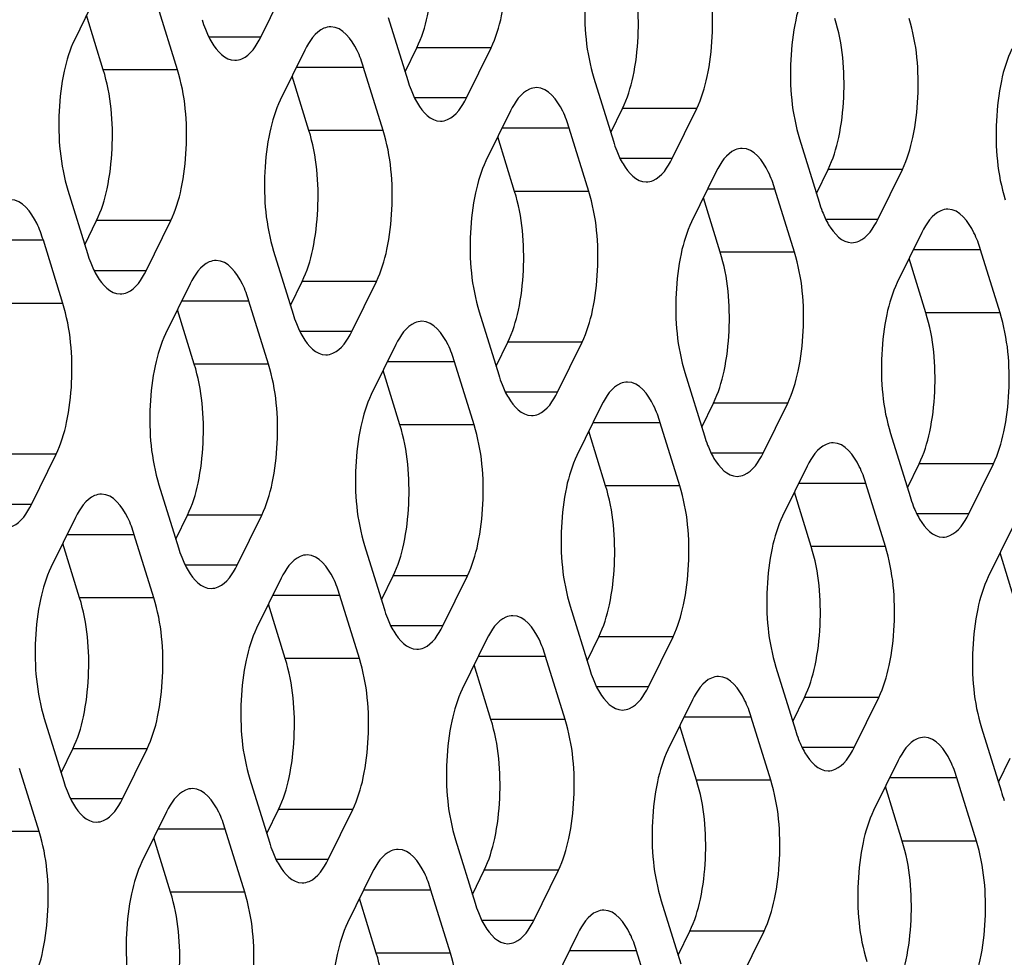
# Model space of a CAD drawing. Header units: millimetres. Extents: x 0 to 420, y 0 to 297.
# Tile 64 of 180: x 211 to 216, y 69 to 74. Entities that reach past the tile are written whole.
import ezdxf

# ---------------------------------------------------------------- set-up
doc = ezdxf.new("R2010")
doc.units = ezdxf.units.MM
doc.header["$LTSCALE"] = 23.1
doc.layers.add('ASSI', color=7, linetype='CONTINUOUS')

msp = doc.modelspace()

# ---------------------------------------------------------------- linework, layer by layer
at = {"layer": 'ASSI', "color": 7, "linetype": 'CONTINUOUS'}
for p, q in [((211.184633, 74.15505), (211.047364, 73.875325)), ((212.087361, 73.888217), (212.22463, 74.167941)), ((211.621828, 73.705522), (211.512898, 74.05802)), ((211.20735, 73.705522), (211.113334, 74.009758)), ((212.799094, 73.998138), (212.908024, 73.645641)), ((212.89311, 73.693903), (212.95908, 73.828336)), ((213.236289, 73.548611), (213.373557, 73.828336)), ((212.33356, 73.815444), (212.196291, 73.53572)), ((212.770755, 73.365917), (212.661825, 73.718414)), ((212.356277, 73.365917), (212.262261, 73.670153)), ((213.948021, 73.658533), (214.056951, 73.306036)), ((213.482487, 73.475839), (213.345218, 73.196114)), ((214.042037, 73.354297), (214.108007, 73.48873)), ((214.385216, 73.209006), (214.522485, 73.48873)), ((213.505205, 73.026311), (213.411189, 73.330547)), ((213.919682, 73.026311), (213.810752, 73.378808)), ((215.096948, 73.318927), (215.205878, 72.96643)), ((214.631415, 73.136233), (214.494146, 72.856508)), ((215.190964, 73.014691), (215.256934, 73.149125)), ((215.534143, 72.8694), (215.671412, 73.149125)), ((211.009579, 73.032363), (211.118509, 72.679866)), ((215.068609, 72.686706), (214.959679, 73.039203)), ((214.654132, 72.686706), (214.560116, 72.990942)), ((211.103595, 72.728127), (211.169565, 72.86256)), ((211.446774, 72.582836), (211.584042, 72.86256)), ((215.780342, 72.796627), (215.643073, 72.516903)), ((210.98124, 72.400141), (210.87231, 72.752639)), ((212.158506, 72.692758), (212.267436, 72.34026)), ((216.217536, 72.3471), (216.108607, 72.699597)), ((215.803059, 72.3471), (215.709043, 72.651336)), ((211.692972, 72.510063), (211.555703, 72.230339)), ((212.252522, 72.388522), (212.318492, 72.522955)), ((212.595701, 72.24323), (212.73297, 72.522955)), ((212.130167, 72.060536), (212.021237, 72.413033)), ((211.71569, 72.060536), (211.621674, 72.364772)), ((213.307433, 72.353152), (213.416363, 72.000655)), ((212.841899, 72.170458), (212.704631, 71.890733)), ((213.401449, 72.048916), (213.467419, 72.183349)), ((213.744628, 71.903625), (213.881897, 72.183349)), ((213.279094, 71.72093), (213.170164, 72.073427)), ((212.864617, 71.72093), (212.770601, 72.025166)), ((214.45636, 72.013546), (214.56529, 71.661049)), ((214.550376, 71.709311), (214.616347, 71.843744)), ((214.893555, 71.564019), (215.030824, 71.843744)), ((213.990827, 71.830852), (213.853558, 71.551128)), ((214.428021, 71.381325), (214.319092, 71.733822)), ((214.013544, 71.381325), (213.919528, 71.685561)), ((215.605288, 71.673941), (215.714217, 71.321444)), ((210.806186, 71.277455), (210.943454, 71.557179)), ((215.139754, 71.491246), (215.002485, 71.211522)), ((215.699304, 71.369705), (215.765274, 71.504138)), ((216.042482, 71.224414), (216.179751, 71.504138)), ((211.517918, 71.387377), (211.626848, 71.034879)), ((215.162471, 71.041719), (215.068455, 71.345955)), ((215.576949, 71.041719), (215.468019, 71.394216)), ((211.052384, 71.204682), (210.915115, 70.924958)), ((211.611934, 71.083141), (211.677904, 71.217574)), ((211.955113, 70.937849), (212.092382, 71.217574)), ((216.288681, 71.151641), (216.151412, 70.871916)), ((211.489579, 70.755155), (211.380649, 71.107652)), ((211.075102, 70.755155), (210.981086, 71.059391)), ((212.666845, 71.047771), (212.775775, 70.695274)), ((216.311398, 70.702114), (216.217382, 71.006349)), ((212.201311, 70.865077), (212.064043, 70.585352)), ((212.760861, 70.743535), (212.826831, 70.877968)), ((213.10404, 70.598244), (213.241309, 70.877968)), ((212.638506, 70.415549), (212.529576, 70.768047)), ((212.224029, 70.415549), (212.130013, 70.719785)), ((213.815772, 70.708165), (213.924702, 70.355668)), ((213.350239, 70.525471), (213.21297, 70.245747)), ((213.909788, 70.40393), (213.975759, 70.538363)), ((214.252967, 70.258638), (214.390236, 70.538363)), ((213.787433, 70.075944), (213.678504, 70.428441)), ((213.372956, 70.075944), (213.27894, 70.38018)), ((214.9647, 70.36856), (215.073629, 70.016063)), ((215.058716, 70.064324), (215.124686, 70.198757)), ((215.401894, 69.919033), (215.539163, 70.198757)), ((214.499166, 70.185866), (214.361897, 69.906141)), ((210.87733, 70.081996), (210.98626, 69.729499)), ((214.936361, 69.736338), (214.827431, 70.088835)), ((214.521883, 69.736338), (214.427867, 70.040574)), ((216.113627, 70.028954), (216.222557, 69.676457)), ((210.971346, 69.77776), (211.037316, 69.912193)), ((211.314525, 69.632468), (211.451794, 69.912193)), ((215.648093, 69.84626), (215.510824, 69.566535)), ((216.207643, 69.724718), (216.273613, 69.859151)), ((210.848991, 69.449774), (210.740061, 69.802271)), ((212.026257, 69.74239), (212.135187, 69.389893)), ((215.67081, 69.396733), (215.576794, 69.700969)), ((216.085288, 69.396733), (215.976358, 69.74923)), ((211.560724, 69.559696), (211.423455, 69.279971)), ((212.120273, 69.438154), (212.186243, 69.572587)), ((212.463452, 69.292863), (212.600721, 69.572587)), ((211.997918, 69.110168), (211.888988, 69.462666)), ((211.583441, 69.110168), (211.489425, 69.414404)), ((213.175185, 69.402784), (213.284114, 69.050287)), ((212.709651, 69.22009), (212.572382, 68.940366)), ((213.2692, 69.098549), (213.335171, 69.232982)), ((213.612379, 68.953257), (213.749648, 69.232982)), ((213.146846, 68.770563), (213.037916, 69.12306)), ((212.732368, 68.770563), (212.638352, 69.074799)), ((214.324112, 69.063179), (214.433042, 68.710682)), ((213.858578, 68.880485), (213.721309, 68.60076)), ((214.418128, 68.758943), (214.484098, 68.893376)), ((214.761306, 68.613652), (214.898575, 68.893376)), ((214.295773, 68.430957), (214.186843, 68.783454))]:
    msp.add_line(p, q, dxfattribs=at)
at = {"layer": 'ASSI', "color": 9, "linetype": 'CONTINUOUS'}
for p, q in [((212.087361, 73.888217), (211.797224, 73.888217)), ((213.373557, 73.828336), (212.95908, 73.828336)), ((212.661825, 73.718414), (212.285945, 73.718414)), ((211.621828, 73.705522), (211.20735, 73.705522)), ((213.236289, 73.548611), (212.946151, 73.548611)), ((214.522485, 73.48873), (214.108007, 73.48873)), ((212.770755, 73.365917), (212.356277, 73.365917)), ((213.810752, 73.378808), (213.434872, 73.378808)), ((214.385216, 73.209006), (214.095078, 73.209006)), ((215.671412, 73.149125), (215.256934, 73.149125)), ((213.919682, 73.026311), (213.505205, 73.026311)), ((214.959679, 73.039203), (214.583799, 73.039203)), ((211.584042, 72.86256), (211.169565, 72.86256)), ((215.534143, 72.8694), (215.244005, 72.8694)), ((210.87231, 72.752639), (210.49643, 72.752639)), ((215.068609, 72.686706), (214.654132, 72.686706)), ((216.108607, 72.699597), (215.732726, 72.699597)), ((211.446774, 72.582836), (211.156636, 72.582836)), ((212.73297, 72.522955), (212.318492, 72.522955)), ((210.98124, 72.400141), (210.566762, 72.400141)), ((212.021237, 72.413033), (211.645357, 72.413033)), ((216.217536, 72.3471), (215.803059, 72.3471)), ((212.595701, 72.24323), (212.305563, 72.24323)), ((213.881897, 72.183349), (213.467419, 72.183349)), ((212.130167, 72.060536), (211.71569, 72.060536)), ((213.170164, 72.073427), (212.794284, 72.073427)), ((213.744628, 71.903625), (213.45449, 71.903625)), ((215.030824, 71.843744), (214.616347, 71.843744)), ((214.319092, 71.733822), (213.943211, 71.733822)), ((213.279094, 71.72093), (212.864617, 71.72093)), ((210.943454, 71.557179), (210.528977, 71.557179)), ((214.893555, 71.564019), (214.603417, 71.564019)), ((216.179751, 71.504138), (215.765274, 71.504138)), ((214.428021, 71.381325), (214.013544, 71.381325)), ((215.468019, 71.394216), (215.092138, 71.394216)), ((210.806186, 71.277455), (210.516048, 71.277455)), ((212.092382, 71.217574), (211.677904, 71.217574)), ((216.042482, 71.224414), (215.752345, 71.224414)), ((211.380649, 71.107652), (211.004769, 71.107652)), ((215.576949, 71.041719), (215.162471, 71.041719)), ((211.955113, 70.937849), (211.664975, 70.937849)), ((213.241309, 70.877968), (212.826831, 70.877968)), ((211.489579, 70.755155), (211.075102, 70.755155)), ((212.529576, 70.768047), (212.153696, 70.768047)), ((213.10404, 70.598244), (212.813902, 70.598244)), ((214.390236, 70.538363), (213.975759, 70.538363)), ((212.638506, 70.415549), (212.224029, 70.415549)), ((213.678504, 70.428441), (213.302623, 70.428441)), ((214.252967, 70.258638), (213.962829, 70.258638)), ((215.539163, 70.198757), (215.124686, 70.198757)), ((214.827431, 70.088835), (214.45155, 70.088835)), ((213.787433, 70.075944), (213.372956, 70.075944)), ((215.401894, 69.919033), (215.111757, 69.919033)), ((211.451794, 69.912193), (211.037316, 69.912193)), ((214.936361, 69.736338), (214.521883, 69.736338)), ((215.976358, 69.74923), (215.600478, 69.74923)), ((211.314525, 69.632468), (211.024387, 69.632468)), ((212.600721, 69.572587), (212.186243, 69.572587)), ((210.848991, 69.449774), (210.434514, 69.449774)), ((211.888988, 69.462666), (211.513108, 69.462666)), ((216.085288, 69.396733), (215.67081, 69.396733)), ((212.463452, 69.292863), (212.173314, 69.292863)), ((213.749648, 69.232982), (213.335171, 69.232982)), ((211.997918, 69.110168), (211.583441, 69.110168)), ((213.037916, 69.12306), (212.662035, 69.12306)), ((213.612379, 68.953257), (213.322242, 68.953257)), ((214.898575, 68.893376), (214.484098, 68.893376)), ((213.146846, 68.770563), (212.732368, 68.770563)), ((214.186843, 68.783454), (213.810962, 68.783454))]:
    msp.add_line(p, q, dxfattribs=at)
at = {"layer": 'ASSI', "color": 7, "linetype": 'CONTINUOUS'}
for centre in [(212.478343, 74.206451), (213.62727, 73.866845), (214.776197, 73.52724), (215.925125, 73.187634), (211.837755, 72.90107), (212.986682, 72.561464), (214.135609, 72.221859), (215.284537, 71.882253), (216.433464, 71.542648), (212.346094, 71.256083), (213.495021, 70.916478), (214.643949, 70.576872), (215.792876, 70.237267), (211.705506, 69.950702), (216.941803, 69.897661), (212.854434, 69.611097), (214.003361, 69.271491)]:
    msp.add_arc(centre, 0.752494, 197.095253, 201.364216, dxfattribs=at)
for points, knots in [([(212.95908, 73.828336), (212.98669, 73.884599), (213.026644, 74.018038), (213.059307, 74.301693), (213.040591, 74.529802), (212.996865, 74.671298)], [0, 0, 0, 0, 0.21941541, 0.48151876, 1, 1, 1, 1]), ([(213.373557, 73.828336), (213.401168, 73.884599), (213.441121, 74.018038), (213.473784, 74.301693), (213.455068, 74.529802), (213.411343, 74.671298)], [0, 0, 0, 0, 0.21941541, 0.48151876, 1, 1, 1, 1]), ([(213.985806, 74.501495), (213.958196, 74.445231), (213.918243, 74.311793), (213.88558, 74.028138), (213.904296, 73.800028), (213.948021, 73.658533)], [0, 0, 0, 0, 0.21941541, 0.48151876, 1, 1, 1, 1]), ([(214.108007, 73.48873), (214.135617, 73.544994), (214.175571, 73.678432), (214.208234, 73.962087), (214.189518, 74.190197), (214.145793, 74.331692)], [0, 0, 0, 0, 0.21941541, 0.48151876, 1, 1, 1, 1]), ([(214.522485, 73.48873), (214.550095, 73.544994), (214.590048, 73.678432), (214.622711, 73.962087), (214.603995, 74.190197), (214.56027, 74.331692)], [0, 0, 0, 0, 0.21941541, 0.48151876, 1, 1, 1, 1]), ([(215.134734, 74.161889), (215.107123, 74.105626), (215.06717, 73.972188), (215.034507, 73.688533), (215.053223, 73.460423), (215.096948, 73.318927)], [0, 0, 0, 0, 0.21941541, 0.48151876, 1, 1, 1, 1]), ([(215.256934, 73.149125), (215.284545, 73.205388), (215.324498, 73.338826), (215.357161, 73.622481), (215.338445, 73.850591), (215.29472, 73.992087)], [0, 0, 0, 0, 0.21941541, 0.48151876, 1, 1, 1, 1]), ([(215.671412, 73.149125), (215.699022, 73.205388), (215.738976, 73.338826), (215.771638, 73.622481), (215.752923, 73.850591), (215.709197, 73.992087)], [0, 0, 0, 0, 0.21941541, 0.48151876, 1, 1, 1, 1]), ([(211.777558, 73.932321), (211.787559, 73.906859), (211.819432, 73.834987), (211.887731, 73.758218), (211.942225, 73.758222)], [0, 0, 0, 0, 0.33421878, 1, 1, 1, 1]), ([(212.478697, 73.945439), (212.465408, 73.945438), (212.397948, 73.928976), (212.357261, 73.863742), (212.33356, 73.815444)], [0, 0, 0, 0, 0.19807466, 1, 1, 1, 1]), ([(212.661825, 73.718414), (212.651751, 73.751014), (212.61989, 73.839943), (212.54424, 73.945444), (212.478697, 73.945439)], [0, 0, 0, 0, 0.34235998, 1, 1, 1, 1]), ([(211.942225, 73.758222), (211.955513, 73.758223), (212.022974, 73.774685), (212.06366, 73.839919), (212.087361, 73.888217)], [0, 0, 0, 0, 0.19807466, 1, 1, 1, 1]), ([(211.047364, 73.875325), (211.019754, 73.819061), (210.9798, 73.685623), (210.947138, 73.401968), (210.965853, 73.173859), (211.009579, 73.032363)], [0, 0, 0, 0, 0.21941541, 0.48151876, 1, 1, 1, 1]), ([(216.283661, 73.822284), (216.256051, 73.76602), (216.216097, 73.632582), (216.183434, 73.348927), (216.20215, 73.120817), (216.245875, 72.979322)], [0, 0, 0, 0, 0.21941541, 0.48151876, 1, 1, 1, 1]), ([(211.169565, 72.86256), (211.197175, 72.918824), (211.237129, 73.052262), (211.269791, 73.335917), (211.251076, 73.564027), (211.20735, 73.705522)], [0, 0, 0, 0, 0.21941541, 0.48151876, 1, 1, 1, 1]), ([(211.584042, 72.86256), (211.611653, 72.918824), (211.651606, 73.052262), (211.684269, 73.335917), (211.665553, 73.564027), (211.621828, 73.705522)], [0, 0, 0, 0, 0.21941541, 0.48151876, 1, 1, 1, 1]), ([(213.627624, 73.605834), (213.614335, 73.605833), (213.546875, 73.58937), (213.506188, 73.524136), (213.482487, 73.475839)], [0, 0, 0, 0, 0.19807466, 1, 1, 1, 1]), ([(213.810752, 73.378808), (213.800678, 73.411408), (213.768818, 73.500337), (213.693167, 73.605838), (213.627624, 73.605834)], [0, 0, 0, 0, 0.34235998, 1, 1, 1, 1]), ([(212.926485, 73.592715), (212.936486, 73.567253), (212.968359, 73.495381), (213.036658, 73.418612), (213.091152, 73.418616)], [0, 0, 0, 0, 0.33421878, 1, 1, 1, 1]), ([(213.091152, 73.418616), (213.10444, 73.418617), (213.171901, 73.435079), (213.212588, 73.500314), (213.236289, 73.548611)], [0, 0, 0, 0, 0.19807466, 1, 1, 1, 1]), ([(212.196291, 73.53572), (212.168681, 73.479456), (212.128728, 73.346018), (212.096065, 73.062363), (212.114781, 72.834253), (212.158506, 72.692758)], [0, 0, 0, 0, 0.21941541, 0.48151876, 1, 1, 1, 1]), ([(212.318492, 72.522955), (212.346102, 72.579218), (212.386056, 72.712657), (212.418719, 72.996312), (212.400003, 73.224421), (212.356277, 73.365917)], [0, 0, 0, 0, 0.21941541, 0.48151876, 1, 1, 1, 1]), ([(212.73297, 72.522955), (212.76058, 72.579218), (212.800533, 72.712657), (212.833196, 72.996312), (212.81448, 73.224421), (212.770755, 73.365917)], [0, 0, 0, 0, 0.21941541, 0.48151876, 1, 1, 1, 1]), ([(214.075412, 73.25311), (214.085413, 73.227648), (214.117286, 73.155776), (214.185586, 73.079007), (214.240079, 73.079011)], [0, 0, 0, 0, 0.33421878, 1, 1, 1, 1]), ([(214.776551, 73.266228), (214.763263, 73.266227), (214.695802, 73.249765), (214.655116, 73.184531), (214.631415, 73.136233)], [0, 0, 0, 0, 0.19807466, 1, 1, 1, 1]), ([(214.959679, 73.039203), (214.949605, 73.071803), (214.917745, 73.160731), (214.842094, 73.266233), (214.776551, 73.266228)], [0, 0, 0, 0, 0.34235998, 1, 1, 1, 1]), ([(213.345218, 73.196114), (213.317608, 73.13985), (213.277655, 73.006412), (213.244992, 72.722757), (213.263708, 72.494648), (213.307433, 72.353152)], [0, 0, 0, 0, 0.21941541, 0.48151876, 1, 1, 1, 1]), ([(214.240079, 73.079011), (214.253368, 73.079011), (214.320828, 73.095474), (214.361515, 73.160708), (214.385216, 73.209006)], [0, 0, 0, 0, 0.19807466, 1, 1, 1, 1]), ([(213.467419, 72.183349), (213.49503, 72.239613), (213.534983, 72.373051), (213.567646, 72.656706), (213.54893, 72.884816), (213.505205, 73.026311)], [0, 0, 0, 0, 0.21941541, 0.48151876, 1, 1, 1, 1]), ([(213.881897, 72.183349), (213.909507, 72.239613), (213.94946, 72.373051), (213.982123, 72.656706), (213.963408, 72.884816), (213.919682, 73.026311)], [0, 0, 0, 0, 0.21941541, 0.48151876, 1, 1, 1, 1]), ([(210.87231, 72.752639), (210.862236, 72.785239), (210.830375, 72.874167), (210.754725, 72.979669), (210.689182, 72.979664)], [0, 0, 0, 0, 0.34235998, 1, 1, 1, 1]), ([(215.22434, 72.913504), (215.23434, 72.888042), (215.266214, 72.81617), (215.334513, 72.739401), (215.389006, 72.739405)], [0, 0, 0, 0, 0.33421878, 1, 1, 1, 1]), ([(215.925478, 72.926622), (215.91219, 72.926622), (215.844729, 72.910159), (215.804043, 72.844925), (215.780342, 72.796627)], [0, 0, 0, 0, 0.19807466, 1, 1, 1, 1]), ([(216.108607, 72.699597), (216.098532, 72.732197), (216.066672, 72.821126), (215.991022, 72.926627), (215.925478, 72.926622)], [0, 0, 0, 0, 0.34235998, 1, 1, 1, 1]), ([(214.494146, 72.856508), (214.466535, 72.800245), (214.426582, 72.666807), (214.393919, 72.383152), (214.412635, 72.155042), (214.45636, 72.013546)], [0, 0, 0, 0, 0.21941541, 0.48151876, 1, 1, 1, 1]), ([(215.389006, 72.739405), (215.402295, 72.739406), (215.469756, 72.755868), (215.510442, 72.821102), (215.534143, 72.8694)], [0, 0, 0, 0, 0.19807466, 1, 1, 1, 1]), ([(214.616347, 71.843744), (214.643957, 71.900007), (214.68391, 72.033445), (214.716573, 72.3171), (214.697857, 72.54521), (214.654132, 72.686706)], [0, 0, 0, 0, 0.21941541, 0.48151876, 1, 1, 1, 1]), ([(215.030824, 71.843744), (215.058434, 71.900007), (215.098388, 72.033445), (215.131051, 72.3171), (215.112335, 72.54521), (215.068609, 72.686706)], [0, 0, 0, 0, 0.21941541, 0.48151876, 1, 1, 1, 1]), ([(211.13697, 72.62694), (211.146971, 72.601478), (211.178844, 72.529606), (211.247143, 72.452837), (211.301637, 72.452841)], [0, 0, 0, 0, 0.33421878, 1, 1, 1, 1]), ([(211.838109, 72.640058), (211.82482, 72.640057), (211.75736, 72.623595), (211.716673, 72.558361), (211.692972, 72.510063)], [0, 0, 0, 0, 0.19807466, 1, 1, 1, 1]), ([(212.021237, 72.413033), (212.011163, 72.445633), (211.979302, 72.534562), (211.903652, 72.640063), (211.838109, 72.640058)], [0, 0, 0, 0, 0.34235998, 1, 1, 1, 1]), ([(211.301637, 72.452841), (211.314925, 72.452842), (211.382386, 72.469304), (211.423073, 72.534538), (211.446774, 72.582836)], [0, 0, 0, 0, 0.19807466, 1, 1, 1, 1]), ([(215.643073, 72.516903), (215.615463, 72.460639), (215.575509, 72.327201), (215.542846, 72.043546), (215.561562, 71.815436), (215.605288, 71.673941)], [0, 0, 0, 0, 0.21941541, 0.48151876, 1, 1, 1, 1]), ([(210.943454, 71.557179), (210.971065, 71.613443), (211.011018, 71.746881), (211.043681, 72.030536), (211.024965, 72.258646), (210.98124, 72.400141)], [0, 0, 0, 0, 0.21941541, 0.48151876, 1, 1, 1, 1]), ([(215.765274, 71.504138), (215.792884, 71.560402), (215.832837, 71.69384), (215.8655, 71.977495), (215.846784, 72.205605), (215.803059, 72.3471)], [0, 0, 0, 0, 0.21941541, 0.48151876, 1, 1, 1, 1]), ([(216.179751, 71.504138), (216.207361, 71.560402), (216.247315, 71.69384), (216.279978, 71.977495), (216.261262, 72.205605), (216.217536, 72.3471)], [0, 0, 0, 0, 0.21941541, 0.48151876, 1, 1, 1, 1]), ([(212.285897, 72.287334), (212.295898, 72.261872), (212.327771, 72.19), (212.39607, 72.113231), (212.450564, 72.113235)], [0, 0, 0, 0, 0.33421878, 1, 1, 1, 1]), ([(212.987036, 72.300453), (212.973748, 72.300452), (212.906287, 72.283989), (212.8656, 72.218755), (212.841899, 72.170458)], [0, 0, 0, 0, 0.19807466, 1, 1, 1, 1]), ([(213.170164, 72.073427), (213.16009, 72.106027), (213.12823, 72.194956), (213.052579, 72.300457), (212.987036, 72.300453)], [0, 0, 0, 0, 0.34235998, 1, 1, 1, 1]), ([(211.555703, 72.230339), (211.528093, 72.174075), (211.48814, 72.040637), (211.455477, 71.756982), (211.474193, 71.528872), (211.517918, 71.387377)], [0, 0, 0, 0, 0.21941541, 0.48151876, 1, 1, 1, 1]), ([(212.450564, 72.113235), (212.463853, 72.113236), (212.531313, 72.129699), (212.572, 72.194933), (212.595701, 72.24323)], [0, 0, 0, 0, 0.19807466, 1, 1, 1, 1]), ([(211.677904, 71.217574), (211.705514, 71.273838), (211.745468, 71.407276), (211.778131, 71.690931), (211.759415, 71.91904), (211.71569, 72.060536)], [0, 0, 0, 0, 0.21941541, 0.48151876, 1, 1, 1, 1]), ([(212.092382, 71.217574), (212.119992, 71.273838), (212.159945, 71.407276), (212.192608, 71.690931), (212.173892, 71.91904), (212.130167, 72.060536)], [0, 0, 0, 0, 0.21941541, 0.48151876, 1, 1, 1, 1]), ([(214.135963, 71.960847), (214.122675, 71.960846), (214.055214, 71.944384), (214.014528, 71.87915), (213.990827, 71.830852)], [0, 0, 0, 0, 0.19807466, 1, 1, 1, 1]), ([(214.319092, 71.733822), (214.309017, 71.766422), (214.277157, 71.855351), (214.201506, 71.960852), (214.135963, 71.960847)], [0, 0, 0, 0, 0.34235998, 1, 1, 1, 1]), ([(213.434825, 71.947729), (213.444825, 71.922267), (213.476698, 71.850395), (213.544998, 71.773626), (213.599491, 71.77363)], [0, 0, 0, 0, 0.33421878, 1, 1, 1, 1]), ([(213.599491, 71.77363), (213.61278, 71.773631), (213.68024, 71.790093), (213.720927, 71.855327), (213.744628, 71.903625)], [0, 0, 0, 0, 0.19807466, 1, 1, 1, 1]), ([(212.704631, 71.890733), (212.67702, 71.834469), (212.637067, 71.701031), (212.604404, 71.417376), (212.62312, 71.189267), (212.666845, 71.047771)], [0, 0, 0, 0, 0.21941541, 0.48151876, 1, 1, 1, 1]), ([(212.826831, 70.877968), (212.854442, 70.934232), (212.894395, 71.06767), (212.927058, 71.351325), (212.908342, 71.579435), (212.864617, 71.72093)], [0, 0, 0, 0, 0.21941541, 0.48151876, 1, 1, 1, 1]), ([(213.241309, 70.877968), (213.268919, 70.934232), (213.308873, 71.06767), (213.341535, 71.351325), (213.32282, 71.579435), (213.279094, 71.72093)], [0, 0, 0, 0, 0.21941541, 0.48151876, 1, 1, 1, 1]), ([(215.28489, 71.621242), (215.271602, 71.621241), (215.204141, 71.604778), (215.163455, 71.539544), (215.139754, 71.491246)], [0, 0, 0, 0, 0.19807466, 1, 1, 1, 1]), ([(215.468019, 71.394216), (215.457945, 71.426816), (215.426084, 71.515745), (215.350434, 71.621246), (215.28489, 71.621242)], [0, 0, 0, 0, 0.34235998, 1, 1, 1, 1]), ([(214.583752, 71.608123), (214.593752, 71.582661), (214.625626, 71.510789), (214.693925, 71.43402), (214.748419, 71.434024)], [0, 0, 0, 0, 0.33421878, 1, 1, 1, 1]), ([(213.853558, 71.551128), (213.825948, 71.494864), (213.785994, 71.361426), (213.753331, 71.077771), (213.772047, 70.849661), (213.815772, 70.708165)], [0, 0, 0, 0, 0.21941541, 0.48151876, 1, 1, 1, 1]), ([(214.748419, 71.434024), (214.761707, 71.434025), (214.829168, 71.450487), (214.869854, 71.515722), (214.893555, 71.564019)], [0, 0, 0, 0, 0.19807466, 1, 1, 1, 1]), ([(213.975759, 70.538363), (214.003369, 70.594626), (214.043322, 70.728065), (214.075985, 71.01172), (214.057269, 71.239829), (214.013544, 71.381325)], [0, 0, 0, 0, 0.21941541, 0.48151876, 1, 1, 1, 1]), ([(214.390236, 70.538363), (214.417846, 70.594626), (214.4578, 70.728065), (214.490463, 71.01172), (214.471747, 71.239829), (214.428021, 71.381325)], [0, 0, 0, 0, 0.21941541, 0.48151876, 1, 1, 1, 1]), ([(211.197521, 71.334677), (211.184232, 71.334676), (211.116772, 71.318214), (211.076085, 71.25298), (211.052384, 71.204682)], [0, 0, 0, 0, 0.19807466, 1, 1, 1, 1]), ([(211.380649, 71.107652), (211.370575, 71.140252), (211.338715, 71.229181), (211.263064, 71.334682), (211.197521, 71.334677)], [0, 0, 0, 0, 0.34235998, 1, 1, 1, 1]), ([(210.661049, 71.14746), (210.674337, 71.147461), (210.741798, 71.163923), (210.782485, 71.229157), (210.806186, 71.277455)], [0, 0, 0, 0, 0.19807466, 1, 1, 1, 1]), ([(215.732679, 71.268518), (215.742679, 71.243056), (215.774553, 71.171183), (215.842852, 71.094415), (215.897346, 71.094418)], [0, 0, 0, 0, 0.33421878, 1, 1, 1, 1]), ([(215.002485, 71.211522), (214.974875, 71.155258), (214.934921, 71.02182), (214.902258, 70.738165), (214.920974, 70.510055), (214.9647, 70.36856)], [0, 0, 0, 0, 0.21941541, 0.48151876, 1, 1, 1, 1]), ([(215.897346, 71.094418), (215.910634, 71.094419), (215.978095, 71.110882), (216.018781, 71.176116), (216.042482, 71.224414)], [0, 0, 0, 0, 0.19807466, 1, 1, 1, 1]), ([(215.124686, 70.198757), (215.152296, 70.255021), (215.192249, 70.388459), (215.224912, 70.672114), (215.206197, 70.900224), (215.162471, 71.041719)], [0, 0, 0, 0, 0.21941541, 0.48151876, 1, 1, 1, 1]), ([(215.539163, 70.198757), (215.566773, 70.255021), (215.606727, 70.388459), (215.63939, 70.672114), (215.620674, 70.900224), (215.576949, 71.041719)], [0, 0, 0, 0, 0.21941541, 0.48151876, 1, 1, 1, 1]), ([(211.645309, 70.981954), (211.65531, 70.956491), (211.687183, 70.884619), (211.755483, 70.80785), (211.809976, 70.807854)], [0, 0, 0, 0, 0.33421878, 1, 1, 1, 1]), ([(212.346448, 70.995072), (212.33316, 70.995071), (212.265699, 70.978608), (212.225012, 70.913374), (212.201311, 70.865077)], [0, 0, 0, 0, 0.19807466, 1, 1, 1, 1]), ([(212.529576, 70.768047), (212.519502, 70.800647), (212.487642, 70.889575), (212.411991, 70.995076), (212.346448, 70.995072)], [0, 0, 0, 0, 0.34235998, 1, 1, 1, 1]), ([(210.915115, 70.924958), (210.887505, 70.868694), (210.847552, 70.735256), (210.814889, 70.451601), (210.833605, 70.223491), (210.87733, 70.081996)], [0, 0, 0, 0, 0.21941541, 0.48151876, 1, 1, 1, 1]), ([(211.809976, 70.807854), (211.823265, 70.807855), (211.890725, 70.824318), (211.931412, 70.889552), (211.955113, 70.937849)], [0, 0, 0, 0, 0.19807466, 1, 1, 1, 1]), ([(216.151412, 70.871916), (216.123802, 70.815653), (216.083848, 70.682214), (216.051186, 70.398559), (216.069901, 70.17045), (216.113627, 70.028954)], [0, 0, 0, 0, 0.21941541, 0.48151876, 1, 1, 1, 1]), ([(211.037316, 69.912193), (211.064927, 69.968457), (211.10488, 70.101895), (211.137543, 70.38555), (211.118827, 70.613659), (211.075102, 70.755155)], [0, 0, 0, 0, 0.21941541, 0.48151876, 1, 1, 1, 1]), ([(211.451794, 69.912193), (211.479404, 69.968457), (211.519357, 70.101895), (211.55202, 70.38555), (211.533304, 70.613659), (211.489579, 70.755155)], [0, 0, 0, 0, 0.21941541, 0.48151876, 1, 1, 1, 1]), ([(212.794237, 70.642348), (212.804237, 70.616886), (212.836111, 70.545014), (212.90441, 70.468245), (212.958903, 70.468249)], [0, 0, 0, 0, 0.33421878, 1, 1, 1, 1]), ([(213.495375, 70.655466), (213.482087, 70.655465), (213.414626, 70.639003), (213.37394, 70.573769), (213.350239, 70.525471)], [0, 0, 0, 0, 0.19807466, 1, 1, 1, 1]), ([(213.678504, 70.428441), (213.668429, 70.461041), (213.636569, 70.54997), (213.560919, 70.655471), (213.495375, 70.655466)], [0, 0, 0, 0, 0.34235998, 1, 1, 1, 1]), ([(212.064043, 70.585352), (212.036432, 70.529088), (211.996479, 70.39565), (211.963816, 70.111995), (211.982532, 69.883886), (212.026257, 69.74239)], [0, 0, 0, 0, 0.21941541, 0.48151876, 1, 1, 1, 1]), ([(212.958903, 70.468249), (212.972192, 70.46825), (213.039653, 70.484712), (213.080339, 70.549946), (213.10404, 70.598244)], [0, 0, 0, 0, 0.19807466, 1, 1, 1, 1]), ([(212.186243, 69.572587), (212.213854, 69.628851), (212.253807, 69.762289), (212.28647, 70.045944), (212.267754, 70.274054), (212.224029, 70.415549)], [0, 0, 0, 0, 0.21941541, 0.48151876, 1, 1, 1, 1]), ([(212.600721, 69.572587), (212.628331, 69.628851), (212.668285, 69.762289), (212.700947, 70.045944), (212.682232, 70.274054), (212.638506, 70.415549)], [0, 0, 0, 0, 0.21941541, 0.48151876, 1, 1, 1, 1]), ([(213.943164, 70.302742), (213.953164, 70.27728), (213.985038, 70.205408), (214.053337, 70.128639), (214.107831, 70.128643)], [0, 0, 0, 0, 0.33421878, 1, 1, 1, 1]), ([(214.644302, 70.315861), (214.631014, 70.31586), (214.563553, 70.299397), (214.522867, 70.234163), (214.499166, 70.185866)], [0, 0, 0, 0, 0.19807466, 1, 1, 1, 1]), ([(214.827431, 70.088835), (214.817357, 70.121435), (214.785496, 70.210364), (214.709846, 70.315865), (214.644302, 70.315861)], [0, 0, 0, 0, 0.34235998, 1, 1, 1, 1]), ([(213.21297, 70.245747), (213.18536, 70.189483), (213.145406, 70.056045), (213.112743, 69.77239), (213.131459, 69.54428), (213.175185, 69.402784)], [0, 0, 0, 0, 0.21941541, 0.48151876, 1, 1, 1, 1]), ([(214.107831, 70.128643), (214.121119, 70.128644), (214.18858, 70.145106), (214.229266, 70.210341), (214.252967, 70.258638)], [0, 0, 0, 0, 0.19807466, 1, 1, 1, 1]), ([(213.335171, 69.232982), (213.362781, 69.289245), (213.402734, 69.422684), (213.435397, 69.706339), (213.416681, 69.934448), (213.372956, 70.075944)], [0, 0, 0, 0, 0.21941541, 0.48151876, 1, 1, 1, 1]), ([(213.749648, 69.232982), (213.777258, 69.289245), (213.817212, 69.422684), (213.849875, 69.706339), (213.831159, 69.934448), (213.787433, 70.075944)], [0, 0, 0, 0, 0.21941541, 0.48151876, 1, 1, 1, 1]), ([(215.79323, 69.976255), (215.779941, 69.976254), (215.712481, 69.959792), (215.671794, 69.894558), (215.648093, 69.84626)], [0, 0, 0, 0, 0.19807466, 1, 1, 1, 1]), ([(215.976358, 69.74923), (215.966284, 69.78183), (215.934423, 69.870758), (215.858773, 69.97626), (215.79323, 69.976255)], [0, 0, 0, 0, 0.34235998, 1, 1, 1, 1]), ([(215.092091, 69.963137), (215.102091, 69.937675), (215.133965, 69.865803), (215.202264, 69.789034), (215.256758, 69.789037)], [0, 0, 0, 0, 0.33421878, 1, 1, 1, 1]), ([(215.256758, 69.789037), (215.270046, 69.789038), (215.337507, 69.805501), (215.378193, 69.870735), (215.401894, 69.919033)], [0, 0, 0, 0, 0.19807466, 1, 1, 1, 1]), ([(214.361897, 69.906141), (214.334287, 69.849877), (214.294333, 69.716439), (214.26167, 69.432784), (214.280386, 69.204675), (214.324112, 69.063179)], [0, 0, 0, 0, 0.21941541, 0.48151876, 1, 1, 1, 1]), ([(214.484098, 68.893376), (214.511708, 68.94964), (214.551662, 69.083078), (214.584324, 69.366733), (214.565609, 69.594843), (214.521883, 69.736338)], [0, 0, 0, 0, 0.21941541, 0.48151876, 1, 1, 1, 1]), ([(214.898575, 68.893376), (214.926186, 68.94964), (214.966139, 69.083078), (214.998802, 69.366733), (214.980086, 69.594843), (214.936361, 69.736338)], [0, 0, 0, 0, 0.21941541, 0.48151876, 1, 1, 1, 1]), ([(211.004722, 69.676573), (211.014722, 69.651111), (211.046595, 69.579238), (211.114895, 69.502469), (211.169388, 69.502473)], [0, 0, 0, 0, 0.33421878, 1, 1, 1, 1]), ([(211.70586, 69.689691), (211.692572, 69.68969), (211.625111, 69.673227), (211.584425, 69.607993), (211.560724, 69.559696)], [0, 0, 0, 0, 0.19807466, 1, 1, 1, 1]), ([(211.888988, 69.462666), (211.878914, 69.495266), (211.847054, 69.584194), (211.771403, 69.689696), (211.70586, 69.689691)], [0, 0, 0, 0, 0.34235998, 1, 1, 1, 1]), ([(211.169388, 69.502473), (211.182677, 69.502474), (211.250137, 69.518937), (211.290824, 69.584171), (211.314525, 69.632468)], [0, 0, 0, 0, 0.19807466, 1, 1, 1, 1]), ([(215.510824, 69.566535), (215.483214, 69.510272), (215.443261, 69.376834), (215.410598, 69.093179), (215.429313, 68.865069), (215.473039, 68.723573)], [0, 0, 0, 0, 0.21941541, 0.48151876, 1, 1, 1, 1]), ([(210.811206, 68.606812), (210.838816, 68.663076), (210.87877, 68.796514), (210.911432, 69.080169), (210.892717, 69.308278), (210.848991, 69.449774)], [0, 0, 0, 0, 0.21941541, 0.48151876, 1, 1, 1, 1]), ([(215.633025, 68.553771), (215.660635, 68.610034), (215.700589, 68.743472), (215.733252, 69.027127), (215.714536, 69.255237), (215.67081, 69.396733)], [0, 0, 0, 0, 0.21941541, 0.48151876, 1, 1, 1, 1]), ([(216.047503, 68.553771), (216.075113, 68.610034), (216.115066, 68.743472), (216.147729, 69.027127), (216.129013, 69.255237), (216.085288, 69.396733)], [0, 0, 0, 0, 0.21941541, 0.48151876, 1, 1, 1, 1]), ([(212.153649, 69.336967), (212.163649, 69.311505), (212.195523, 69.239633), (212.263822, 69.162864), (212.318315, 69.162868)], [0, 0, 0, 0, 0.33421878, 1, 1, 1, 1]), ([(212.854787, 69.350085), (212.841499, 69.350084), (212.774038, 69.333622), (212.733352, 69.268388), (212.709651, 69.22009)], [0, 0, 0, 0, 0.19807466, 1, 1, 1, 1]), ([(213.037916, 69.12306), (213.027842, 69.15566), (212.995981, 69.244589), (212.920331, 69.35009), (212.854787, 69.350085)], [0, 0, 0, 0, 0.34235998, 1, 1, 1, 1]), ([(211.423455, 69.279971), (211.395844, 69.223708), (211.355891, 69.090269), (211.323228, 68.806614), (211.341944, 68.578505), (211.385669, 68.437009)], [0, 0, 0, 0, 0.21941541, 0.48151876, 1, 1, 1, 1]), ([(212.318315, 69.162868), (212.331604, 69.162869), (212.399065, 69.179331), (212.439751, 69.244565), (212.463452, 69.292863)], [0, 0, 0, 0, 0.19807466, 1, 1, 1, 1]), ([(211.545656, 68.267206), (211.573266, 68.32347), (211.613219, 68.456908), (211.645882, 68.740563), (211.627166, 68.968673), (211.583441, 69.110168)], [0, 0, 0, 0, 0.21941541, 0.48151876, 1, 1, 1, 1]), ([(211.960133, 68.267206), (211.987743, 68.32347), (212.027697, 68.456908), (212.06036, 68.740563), (212.041644, 68.968673), (211.997918, 69.110168)], [0, 0, 0, 0, 0.21941541, 0.48151876, 1, 1, 1, 1]), ([(213.302576, 68.997361), (213.312576, 68.971899), (213.34445, 68.900027), (213.412749, 68.823258), (213.467243, 68.823262)], [0, 0, 0, 0, 0.33421878, 1, 1, 1, 1]), ([(214.003715, 69.01048), (213.990426, 69.010479), (213.922965, 68.994016), (213.882279, 68.928782), (213.858578, 68.880485)], [0, 0, 0, 0, 0.19807466, 1, 1, 1, 1]), ([(214.186843, 68.783454), (214.176769, 68.816054), (214.144908, 68.904983), (214.069258, 69.010484), (214.003715, 69.01048)], [0, 0, 0, 0, 0.34235998, 1, 1, 1, 1]), ([(212.572382, 68.940366), (212.544772, 68.884102), (212.504818, 68.750664), (212.472155, 68.467009), (212.490871, 68.238899), (212.534597, 68.097404)], [0, 0, 0, 0, 0.21941541, 0.48151876, 1, 1, 1, 1]), ([(213.467243, 68.823262), (213.480531, 68.823263), (213.547992, 68.839726), (213.588678, 68.90496), (213.612379, 68.953257)], [0, 0, 0, 0, 0.19807466, 1, 1, 1, 1]), ([(212.694583, 67.927601), (212.722193, 67.983865), (212.762146, 68.117303), (212.794809, 68.400958), (212.776094, 68.629067), (212.732368, 68.770563)], [0, 0, 0, 0, 0.21941541, 0.48151876, 1, 1, 1, 1]), ([(213.10906, 67.927601), (213.13667, 67.983865), (213.176624, 68.117303), (213.209287, 68.400958), (213.190571, 68.629067), (213.146846, 68.770563)], [0, 0, 0, 0, 0.21941541, 0.48151876, 1, 1, 1, 1])]:
    msp.add_open_spline(points, degree=3, knots=knots, dxfattribs=at)

doc.saveas('drawing.dxf')
